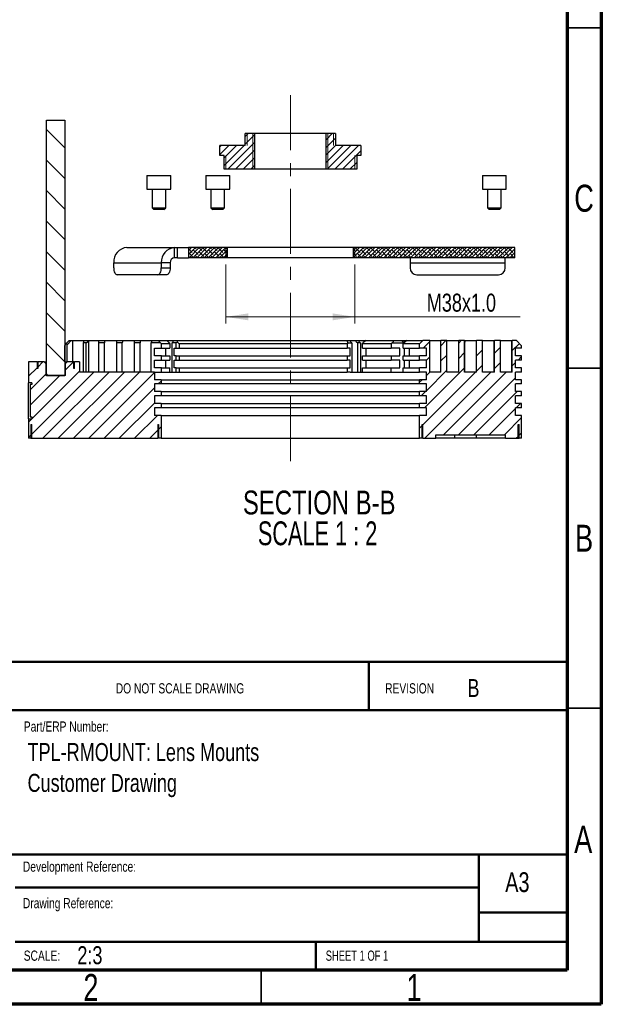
# Model space of a CAD drawing. Header units: millimetres. Extents: x 15 to 415, y 5 to 292.
# Tile 21 of 23: x 329 to 415, y 5 to 150. Entities that reach past the tile are written whole.
import ezdxf

# ---------------------------------------------------------------- set-up
doc = ezdxf.new("R2010")
doc.units = ezdxf.units.MM
doc.linetypes.add('CENTERX2', pattern=[20.32, 12.7, -2.54, 2.54, -2.54])
doc.styles.add('SLDTEXTSTYLE0', font='TXT', dxfattribs={"width": 0.75})
doc.styles.add('SLDTEXTSTYLE1', font='TXT', dxfattribs={"width": 0.6875})
doc.styles.add('SLDTEXTSTYLE3', font='TXT', dxfattribs={"width": 0.681818})
doc.dimstyles.new('SLDDIMSTYLE7', dxfattribs={"dimtxt": 2.645833, "dimasz": 3.302, "dimexe": 0, "dimexo": 0.0625, "dimgap": 0.661458, "dimtad": 1, "dimlfac": 2, "dimrnd": 1e-09, "dimzin": 12, "dimdsep": 46, "dimtxsty": 'SLDTEXTSTYLE0', "dimsah": 1, "dimcen": 0.09, "dimadec": 0, "dimazin": 3, "dimtfac": 1, "dimtofl": 0, "dimtmove": 0, "dimatfit": 3, "dimfxl": 1, "dimfrac": 2, "dimtolj": 1, "dimtzin": 12, "dimarcsym": 0})

# ---------------------------------------------------------------- blocks, each defined once
blk = doc.blocks.new('_D_10')
at = {"color": 7, "linetype": 'Continuous', "lineweight": 0}
for p, q in [((359.78, 113.72), (359.78, 105.03)), ((378.78, 113.72), (378.78, 105.03)), ((359.78, 106.03), (378.78, 106.03)), ((378.78, 106.03), (403.08, 106.03))]:
    blk.add_line(p, q, dxfattribs=at)
at = {"color": 7, "linetype": 'Continuous', "lineweight": 18}
for points in [[(359.78, 106.03), (363.08, 105.52), (363.08, 106.54)], [(378.78, 106.03), (375.48, 106.54), (375.48, 105.52)]]:
    blk.add_solid(points, dxfattribs=at)
at = {"color": 7, "linetype": 'Continuous', "lineweight": 18, "insert": (389.34, 109.44), "char_height": 2.646, "attachment_point": 1, "style": 'SLDTEXTSTYLE0'}
blk.add_mtext('M38x1.0', dxfattribs=at)

msp = doc.modelspace()

# ---------------------------------------------------------------- hatches: boundary and pattern name
at = {"linetype": 'Continuous', "lineweight": 18}
h = msp.add_hatch(dxfattribs=at)
h.set_pattern_fill('ANSI31', angle=90, style=0)
h.paths.add_polyline_path([(333.4207, 134.916), (333.4207, 97.416), (336.1207, 97.416), (336.1207, 134.916)], flags=0)
h = msp.add_hatch(dxfattribs=at)
h.set_pattern_fill('ANSI31', scale=0.25, style=0)
h.paths.add_polyline_path([(358.9041, 129.7219), (359.5291, 129.7219), (359.5291, 127.7219), (364.0291, 127.7219), (364.0291, 132.9719), (362.6541, 132.9719), (362.6541, 131.2219), (358.9041, 131.2219)], flags=0)
h = msp.add_hatch(dxfattribs=at)
h.set_pattern_fill('ANSI31', scale=0.25, style=0)
h.paths.add_polyline_path([(379.029, 129.7219), (379.654, 129.7219), (379.654, 131.2219), (375.904, 131.2219), (375.904, 132.9719), (374.529, 132.9719), (374.529, 127.7219), (379.029, 127.7219)], flags=0)
h = msp.add_hatch(dxfattribs=at)
h.set_pattern_fill('ANSI38', scale=0.125, angle=180, style=0)
h.paths.add_polyline_path([(354.2791, 114.7235), (360.0291, 114.7235), (360.0291, 116.2235), (354.2791, 116.2235)], flags=0)
h = msp.add_hatch(dxfattribs=at)
h.set_pattern_fill('ANSI38', scale=0.125, angle=180, style=0)
h.paths.add_polyline_path([(378.529, 114.7235), (402.2791, 114.7235), (402.2791, 116.2235), (378.529, 116.2235)], flags=0)
h = msp.add_hatch(dxfattribs=at)
h.set_pattern_fill('ANSI31', scale=0.5, style=0)
edge = h.paths.add_edge_path(flags=0)
edge.add_line((402.9291, 88.191), (403.2791, 88.191))
edge.add_line((403.2791, 88.191), (403.2791, 91.541))
edge.add_line((403.2791, 91.541), (402.4041, 91.541))
edge.add_line((402.4041, 91.541), (402.4041, 92.666))
edge.add_line((402.4041, 92.666), (403.2791, 92.666))
edge.add_line((403.2791, 92.666), (403.2791, 93.291))
edge.add_line((403.2791, 93.291), (402.4041, 93.291))
edge.add_line((402.4041, 93.291), (402.4041, 94.416))
edge.add_line((402.4041, 94.416), (403.2791, 94.416))
edge.add_line((403.2791, 94.416), (403.2791, 95.041))
edge.add_line((403.2791, 95.041), (402.4041, 95.041))
edge.add_line((402.4041, 95.041), (402.4041, 96.166))
edge.add_line((402.4041, 96.166), (403.2791, 96.166))
edge.add_line((403.2791, 96.166), (403.2791, 96.791))
edge.add_line((403.2791, 96.791), (402.4041, 96.791))
edge.add_line((402.4041, 96.791), (402.4041, 97.916))
edge.add_line((402.4041, 97.916), (403.2791, 97.916))
edge.add_line((403.2791, 97.916), (403.2791, 98.541))
edge.add_line((403.2791, 98.541), (402.4041, 98.541))
edge.add_line((402.4041, 98.541), (402.4041, 99.666))
edge.add_line((402.4041, 99.666), (403.2791, 99.666))
edge.add_line((403.2791, 99.666), (403.2791, 100.291))
edge.add_line((403.2791, 100.291), (402.4041, 100.291))
edge.add_line((402.4041, 100.291), (402.4041, 101.416))
edge.add_line((402.4041, 101.416), (403.2791, 101.416))
edge.add_line((403.2791, 101.416), (403.2791, 101.791))
edge.add_spline(control_points=[(403.2791, 101.791), (403.0291, 102.041), (402.7791, 102.291), (402.5291, 102.541)], knot_values=[0.0451271, 0.0451271, 0.0451271, 0.0451271, 0.04724842, 0.04724842, 0.04724842, 0.04724842], weights=[1, 1, 1, 1], degree=3, periodic=0)
edge.add_line((402.5291, 102.541), (401.9041, 102.541))
edge.add_line((401.9041, 102.541), (401.9041, 97.916))
edge.add_line((401.9041, 97.916), (400.1541, 97.916))
edge.add_line((400.1541, 97.916), (400.1541, 102.541))
edge.add_line((400.1541, 102.541), (399.2791, 102.541))
edge.add_line((399.2791, 102.541), (399.2791, 97.916))
edge.add_line((399.2791, 97.916), (397.5291, 97.916))
edge.add_line((397.5291, 97.916), (397.5291, 102.541))
edge.add_line((397.5291, 102.541), (396.6541, 102.541))
edge.add_line((396.6541, 102.541), (396.6541, 97.916))
edge.add_line((396.6541, 97.916), (394.9041, 97.916))
edge.add_line((394.9041, 97.916), (394.9041, 102.541))
edge.add_line((394.9041, 102.541), (394.0291, 102.541))
edge.add_line((394.0291, 102.541), (394.0291, 97.916))
edge.add_line((394.0291, 97.916), (392.2791, 97.916))
edge.add_line((392.2791, 97.916), (392.2791, 102.541))
edge.add_line((392.2791, 102.541), (391.4041, 102.541))
edge.add_line((391.4041, 102.541), (391.4041, 97.916))
edge.add_line((391.4041, 97.916), (389.7791, 97.916))
edge.add_line((389.7791, 97.916), (389.7791, 102.541))
edge.add_line((389.7791, 102.541), (388.7791, 102.541))
edge.add_spline(control_points=[(388.7791, 102.541), (388.6124, 102.3743), (388.4457, 102.2077), (388.2791, 102.041)], knot_values=[0.02462062, 0.02462062, 0.02462062, 0.02462062, 0.02603483, 0.02603483, 0.02603483, 0.02603483], weights=[1, 1, 1, 1], degree=3, periodic=0)
edge.add_line((388.2791, 102.041), (388.2791, 101.416))
edge.add_line((388.2791, 101.416), (389.2791, 101.416))
edge.add_line((389.2791, 101.416), (389.2791, 100.291))
edge.add_line((389.2791, 100.291), (388.2791, 100.291))
edge.add_line((388.2791, 100.291), (388.2791, 99.666))
edge.add_line((388.2791, 99.666), (389.2791, 99.666))
edge.add_line((389.2791, 99.666), (389.2791, 98.541))
edge.add_line((389.2791, 98.541), (388.2791, 98.541))
edge.add_line((388.2791, 98.541), (388.2791, 97.916))
edge.add_line((388.2791, 97.916), (389.2791, 97.916))
edge.add_line((389.2791, 97.916), (389.2791, 96.791))
edge.add_line((389.2791, 96.791), (388.2791, 96.791))
edge.add_line((388.2791, 96.791), (388.2791, 96.166))
edge.add_line((388.2791, 96.166), (389.2791, 96.166))
edge.add_line((389.2791, 96.166), (389.2791, 95.041))
edge.add_line((389.2791, 95.041), (388.2791, 95.041))
edge.add_line((388.2791, 95.041), (388.2791, 94.416))
edge.add_line((388.2791, 94.416), (389.2791, 94.416))
edge.add_line((389.2791, 94.416), (389.2791, 93.291))
edge.add_line((389.2791, 93.291), (388.2791, 93.291))
edge.add_line((388.2791, 93.291), (388.2791, 92.666))
edge.add_line((388.2791, 92.666), (389.2791, 92.666))
edge.add_line((389.2791, 92.666), (389.2791, 91.541))
edge.add_line((389.2791, 91.541), (388.2791, 91.541))
edge.add_line((388.2791, 91.541), (388.2791, 88.191))
edge.add_line((388.2791, 88.191), (388.6541, 88.191))
edge.add_line((388.6541, 88.191), (388.6541, 90.191))
edge.add_line((388.6541, 90.191), (388.7541, 90.191))
edge.add_line((388.7541, 90.191), (388.7541, 88.691))
edge.add_line((388.7541, 88.691), (388.7791, 88.691))
edge.add_line((388.7791, 88.691), (388.7791, 88.191))
edge.add_line((388.7791, 88.191), (390.6541, 88.191))
edge.add_line((390.6541, 88.191), (390.6541, 88.691))
edge.add_line((390.6541, 88.691), (400.9041, 88.691))
edge.add_line((400.9041, 88.691), (400.9041, 88.191))
edge.add_line((400.9041, 88.191), (402.7791, 88.191))
edge.add_line((402.7791, 88.191), (402.7791, 90.191))
edge.add_line((402.7791, 90.191), (402.9291, 90.191))
edge.add_line((402.9291, 90.191), (402.9291, 88.191))
h = msp.add_hatch(dxfattribs=at)
h.set_pattern_fill('ANSI31', scale=0.5, style=0)
edge = h.paths.add_edge_path(flags=0)
edge.add_line((331.2791, 91.066), (330.7791, 91.066))
edge.add_line((330.7791, 91.066), (330.7791, 88.191))
edge.add_line((330.7791, 88.191), (331.1291, 88.191))
edge.add_line((331.1291, 88.191), (331.1291, 90.191))
edge.add_line((331.1291, 90.191), (331.2791, 90.191))
edge.add_line((331.2791, 90.191), (331.2791, 88.191))
edge.add_line((331.2791, 88.191), (349.7791, 88.191))
edge.add_line((349.7791, 88.191), (349.7791, 88.691))
edge.add_line((349.7791, 88.691), (349.8041, 88.691))
edge.add_line((349.8041, 88.691), (349.8041, 90.191))
edge.add_line((349.8041, 90.191), (349.9041, 90.191))
edge.add_line((349.9041, 90.191), (349.9041, 88.191))
edge.add_line((349.9041, 88.191), (350.2791, 88.191))
edge.add_line((350.2791, 88.191), (350.2791, 91.541))
edge.add_line((350.2791, 91.541), (349.2791, 91.541))
edge.add_line((349.2791, 91.541), (349.2791, 92.666))
edge.add_line((349.2791, 92.666), (350.2791, 92.666))
edge.add_line((350.2791, 92.666), (350.2791, 93.291))
edge.add_line((350.2791, 93.291), (349.2791, 93.291))
edge.add_line((349.2791, 93.291), (349.2791, 94.416))
edge.add_line((349.2791, 94.416), (350.2791, 94.416))
edge.add_line((350.2791, 94.416), (350.2791, 95.041))
edge.add_line((350.2791, 95.041), (349.2791, 95.041))
edge.add_line((349.2791, 95.041), (349.2791, 96.166))
edge.add_line((349.2791, 96.166), (350.2791, 96.166))
edge.add_line((350.2791, 96.166), (350.2791, 96.791))
edge.add_line((350.2791, 96.791), (349.2791, 96.791))
edge.add_line((349.2791, 96.791), (349.2791, 97.916))
edge.add_line((349.2791, 97.916), (338.2791, 97.916))
edge.add_line((338.2791, 97.916), (338.2791, 99.416))
edge.add_line((338.2791, 99.416), (337.5291, 99.416))
edge.add_line((337.5291, 99.416), (337.5291, 98.416))
edge.add_line((337.5291, 98.416), (337.4291, 98.416))
edge.add_line((337.4291, 98.416), (337.4291, 99.416))
edge.add_line((337.4291, 99.416), (336.4707, 99.416))
edge.add_line((336.4707, 99.416), (336.2207, 99.166))
edge.add_line((336.2207, 99.166), (336.2207, 97.416))
edge.add_line((336.2207, 97.416), (333.3207, 97.416))
edge.add_line((333.3207, 97.416), (333.3207, 99.166))
edge.add_line((333.3207, 99.166), (333.0707, 99.416))
edge.add_line((333.0707, 99.416), (332.1291, 99.416))
edge.add_line((332.1291, 99.416), (332.1291, 98.416))
edge.add_line((332.1291, 98.416), (332.0291, 98.416))
edge.add_line((332.0291, 98.416), (332.0291, 99.416))
edge.add_line((332.0291, 99.416), (330.7791, 99.416))
edge.add_line((330.7791, 99.416), (330.7791, 96.316))
edge.add_line((330.7791, 96.316), (331.2791, 96.316))
edge.add_line((331.2791, 96.316), (331.2791, 96.0659))
edge.add_line((331.2791, 96.0659), (331.0291, 96.0659))
edge.add_line((331.0291, 96.0659), (331.0291, 91.316))
edge.add_line((331.0291, 91.316), (331.2791, 91.316))
edge.add_line((331.2791, 91.316), (331.2791, 91.066))

# ---------------------------------------------------------------- linework, layer by layer
at = {"color": 7, "linetype": 'Continuous', "lineweight": 70}
for p, q in [((415, 292), (415, 5)), ((410, 287), (410, 10)), ((410, 10), (20, 10)), ((415, 5), (15, 5))]:
    msp.add_line(p, q, dxfattribs=at)
at = {"color": 7, "linetype": 'Continuous', "lineweight": 35}
for p, q in [((415, 148.5), (410, 148.5)), ((410, 148.5), (415, 148.5)), ((410, 98.5), (415, 98.5)), ((410, 48.5), (415, 48.5)), ((365, 10), (365, 5))]:
    msp.add_line(p, q, dxfattribs=at)
at = {"color": 7, "linetype": 'CENTERX2', "lineweight": 18, "ltscale": 0.75}
msp.add_line((369.2791, 84.8157), (369.2791, 138.6328), dxfattribs=at)
at = {"color": 7, "linetype": 'Continuous', "lineweight": 25}
for p, q in [((333.4207, 97.416), (333.4207, 134.916)), ((333.4207, 134.916), (336.1207, 134.916)), ((336.1207, 134.916), (336.1207, 97.416)), ((362.6541, 131.2219), (362.6541, 132.9719)), ((364.0291, 132.9719), (362.6541, 132.9719)), ((364.0291, 132.9719), (364.0291, 127.7219)), ((374.529, 132.9719), (364.0291, 132.9719)), ((374.529, 127.7219), (374.529, 132.9719)), ((375.904, 132.9719), (374.529, 132.9719)), ((375.904, 132.9719), (375.904, 131.2219)), ((358.9041, 129.7219), (358.9041, 131.2219)), ((362.6541, 131.2219), (358.9041, 131.2219)), ((379.654, 131.2219), (375.904, 131.2219)), ((379.654, 131.2219), (379.654, 129.7219)), ((359.5291, 129.7219), (358.9041, 129.7219)), ((359.5291, 127.7219), (359.5291, 129.7219)), ((379.029, 129.7219), (379.029, 127.7219)), ((379.654, 129.7219), (379.029, 129.7219)), ((364.0291, 127.7219), (359.5291, 127.7219)), ((374.529, 127.7219), (364.0291, 127.7219)), ((379.029, 127.7219), (374.529, 127.7219)), ((348.1989, 126.8041), (348.1989, 124.8041)), ((348.1989, 126.8041), (348.4175, 126.8041)), ((348.4175, 126.8041), (351.6989, 126.8041)), ((351.6989, 124.8041), (351.6989, 126.8041)), ((356.8592, 126.8041), (356.8592, 124.8041)), ((356.8592, 126.8041), (360.3592, 126.8041)), ((360.3592, 124.8041), (360.3592, 126.8041)), ((397.5291, 126.8041), (397.5291, 124.8041)), ((397.5291, 126.8041), (401.0291, 126.8041)), ((401.0291, 124.8041), (401.0291, 126.8041)), ((348.1989, 124.8041), (348.4175, 124.8041)), ((348.4175, 124.8041), (351.6989, 124.8041)), ((348.9489, 124.8041), (348.9489, 122.0541)), ((350.9489, 122.0541), (350.9489, 124.8041)), ((356.8592, 124.8041), (360.3592, 124.8041)), ((357.6092, 124.8041), (357.6092, 122.0541)), ((359.6092, 122.0541), (359.6092, 124.8041)), ((397.5291, 124.8041), (401.0291, 124.8041)), ((398.2791, 124.8041), (398.2791, 122.0541)), ((400.2791, 122.0541), (400.2791, 124.8041)), ((348.9489, 122.0541), (349.1989, 121.8041)), ((348.9489, 122.0541), (349.0738, 122.0541)), ((349.0738, 122.0541), (350.9489, 122.0541)), ((349.2926, 121.8041), (349.1989, 121.8041)), ((350.6989, 121.8041), (349.2926, 121.8041)), ((350.6989, 121.8041), (350.9489, 122.0541)), ((357.6092, 122.0541), (357.8592, 121.8041)), ((357.6092, 122.0541), (359.6092, 122.0541)), ((359.3592, 121.8041), (357.8592, 121.8041)), ((359.3592, 121.8041), (359.6092, 122.0541)), ((398.2791, 122.0541), (398.5291, 121.8041)), ((398.2791, 122.0541), (400.2791, 122.0541)), ((400.0291, 121.8041), (398.5291, 121.8041)), ((400.0291, 121.8041), (400.2791, 122.0541)), ((345.2503, 116.2235), (352.2503, 116.2235)), ((352.2503, 114.7235), (352.2503, 116.2235)), ((352.2503, 116.2235), (352.6833, 116.2235)), ((352.6833, 114.7235), (352.6833, 116.2235)), ((352.6833, 116.2235), (354.2791, 116.2235)), ((354.2791, 116.2235), (354.2791, 114.7235)), ((360.0291, 116.2235), (354.2791, 116.2235)), ((360.0291, 114.7235), (360.0291, 116.2235)), ((378.529, 116.2235), (360.0291, 116.2235)), ((378.529, 116.2235), (378.529, 114.7235)), ((402.2791, 116.2235), (378.529, 116.2235)), ((402.2791, 114.7235), (402.2791, 116.2235)), ((352.6833, 114.7235), (352.2503, 114.7235)), ((352.6833, 114.7235), (354.2791, 114.7235)), ((360.0291, 114.7235), (354.2791, 114.7235)), ((378.529, 114.7235), (360.0291, 114.7235)), ((402.2791, 114.7235), (378.529, 114.7235)), ((386.8821, 114.7235), (386.8821, 113.9735)), ((400.8821, 113.9735), (400.8821, 114.7235)), ((343.3018, 113.9735), (350.3018, 113.9735)), ((343.3018, 113.2235), (343.3018, 113.9735)), ((350.3018, 113.9735), (350.3018, 113.2235)), ((351.6008, 113.9735), (350.3018, 113.9735)), ((350.3018, 113.2235), (351.6008, 113.2235)), ((351.6008, 113.9735), (351.6008, 113.2235)), ((386.8821, 113.9735), (400.8821, 113.9735)), ((386.8821, 113.9735), (386.8821, 113.2235)), ((400.8821, 113.2235), (400.8821, 113.9735)), ((349.8018, 112.2235), (343.8018, 112.2235)), ((351.1008, 112.2235), (349.8018, 112.2235)), ((387.8821, 112.2235), (399.8821, 112.2235)), ((336.1345, 101.791), (336.3543, 102.1461)), ((336.1345, 99.416), (336.1345, 101.791)), ((336.3543, 102.1461), (336.4459, 101.9374)), ((336.4459, 101.9374), (337.0374, 102.541)), ((336.4459, 99.416), (336.4459, 101.9374)), ((336.7413, 102.541), (337.0374, 102.541)), ((337.0374, 102.541), (337.3035, 102.541)), ((337.3035, 99.416), (337.3035, 102.541)), ((337.3035, 102.541), (338.9802, 102.541)), ((338.885, 102.191), (338.9841, 102.541)), ((339.2754, 102.191), (338.885, 102.191)), ((338.885, 97.916), (338.885, 102.191)), ((338.9841, 102.541), (339.6626, 102.541)), ((339.2754, 102.191), (339.6484, 102.4844)), ((339.2754, 97.916), (339.2754, 102.191)), ((339.6484, 97.916), (339.6484, 102.4844)), ((339.6626, 102.541), (341.0818, 102.541)), ((341.9386, 102.191), (341.0625, 102.191)), ((341.0625, 102.191), (341.0625, 97.916)), ((341.0818, 102.541), (341.9585, 102.541)), ((341.9386, 97.916), (341.9386, 102.191)), ((341.9585, 102.541), (343.7122, 102.541)), ((344.5673, 102.191), (343.691, 102.191)), ((343.691, 102.191), (343.691, 97.916)), ((343.7122, 102.541), (344.5892, 102.541)), ((344.5673, 97.916), (344.5673, 102.191)), ((344.5892, 102.541), (346.3438, 102.541)), ((347.1968, 102.191), (346.3202, 102.191)), ((346.3202, 102.191), (346.3202, 97.916)), ((346.3438, 102.541), (347.2214, 102.541)), ((347.1968, 97.916), (347.1968, 102.191)), ((347.2214, 102.541), (348.8518, 102.541)), ((350.1785, 102.191), (348.8252, 102.191)), ((348.8252, 97.916), (348.8252, 102.191)), ((348.8518, 102.541), (349.8555, 102.541)), ((349.3264, 101.416), (350.3289, 101.416)), ((349.3264, 100.291), (349.3264, 101.416)), ((349.8555, 102.541), (350.1785, 102.191)), ((349.8555, 102.541), (351.0949, 102.541)), ((350.3289, 102.041), (350.1785, 102.191)), ((351.5781, 102.041), (350.3289, 102.041)), ((350.3289, 101.416), (350.3289, 102.041)), ((350.3289, 101.416), (351.5781, 101.416)), ((350.9475, 100.291), (350.9475, 101.416)), ((350.9815, 100.291), (350.9815, 101.416)), ((351.0949, 102.541), (351.4823, 102.191)), ((351.0949, 102.541), (351.2019, 102.541)), ((351.2019, 102.541), (352.1045, 102.541)), ((351.4823, 102.191), (351.5781, 102.041)), ((351.5781, 102.041), (351.5781, 101.416)), ((352.5016, 102.191), (351.8924, 102.191)), ((351.8924, 97.916), (351.8924, 102.191)), ((352.1045, 102.541), (352.669, 102.541)), ((352.1765, 100.291), (352.1765, 101.416)), ((352.1765, 101.416), (352.5016, 101.416)), ((352.665, 102.3106), (352.5016, 102.191)), ((352.5016, 101.416), (352.5016, 102.191)), ((352.5016, 101.416), (352.9353, 101.416)), ((352.665, 102.3106), (352.669, 102.541)), ((352.9353, 102.041), (352.665, 102.3106)), ((352.669, 102.541), (377.5589, 102.541)), ((352.9353, 102.041), (352.9353, 101.416)), ((377.654, 102.041), (352.9353, 102.041)), ((352.9353, 101.416), (377.654, 101.416)), ((377.5589, 102.541), (377.7201, 102.191)), ((377.5589, 102.541), (377.9997, 102.541)), ((377.7201, 102.191), (377.654, 102.041)), ((377.654, 102.041), (377.654, 101.416)), ((378.0948, 101.416), (377.654, 101.416)), ((377.7201, 102.191), (378.3152, 102.191)), ((377.9997, 102.541), (378.814, 102.541)), ((378.0948, 100.291), (378.0948, 101.416)), ((378.3152, 102.191), (378.3152, 97.916)), ((378.814, 102.541), (379.2528, 102.541)), ((379.1294, 102.191), (379.1294, 97.916)), ((379.5677, 102.191), (379.1294, 102.191)), ((379.2528, 102.541), (380.1301, 102.541)), ((379.5677, 102.191), (379.5677, 97.916)), ((379.8613, 102.041), (379.9449, 102.191)), ((384.1093, 102.041), (379.8613, 102.041)), ((379.8613, 101.416), (379.8613, 102.041)), ((379.8613, 101.416), (384.1093, 101.416)), ((380.4287, 102.541), (379.9449, 102.191)), ((380.1301, 102.541), (380.4287, 102.541)), ((380.4183, 100.291), (380.4183, 101.416)), ((380.4287, 102.541), (384.4695, 102.541)), ((384.301, 102.191), (384.1093, 102.041)), ((384.1093, 102.041), (384.1093, 101.416)), ((385.3706, 101.416), (384.1093, 101.416)), ((384.4695, 102.541), (384.301, 102.191)), ((384.301, 102.191), (385.9522, 102.191)), ((384.4695, 102.541), (385.7336, 102.541)), ((385.3706, 100.291), (385.3706, 101.416)), ((385.9701, 102.2155), (385.7336, 102.541)), ((385.7481, 102.541), (386.4309, 102.541)), ((386.0399, 102.3106), (385.8421, 102.041)), ((388.2791, 102.041), (385.8421, 102.041)), ((385.8421, 101.416), (385.8421, 102.041)), ((385.8421, 101.416), (388.2791, 101.416)), ((385.9879, 101.416), (385.9879, 100.291)), ((386.4309, 102.541), (386.0399, 102.3106)), ((386.4309, 102.541), (388.7791, 102.541)), ((386.8096, 100.291), (386.8096, 101.416)), ((388.2791, 102.041), (388.7791, 102.541)), ((388.2791, 101.416), (388.2791, 102.041)), ((389.2791, 101.416), (388.2791, 101.416)), ((389.7791, 102.541), (388.7791, 102.541)), ((389.2791, 100.291), (389.2791, 101.416)), ((389.7791, 97.916), (389.7791, 102.541)), ((389.7791, 102.541), (391.4041, 102.541)), ((391.4041, 97.916), (391.4041, 102.541)), ((392.2791, 102.541), (391.4041, 102.541)), ((392.2791, 97.916), (392.2791, 102.541)), ((392.2791, 102.541), (394.0291, 102.541)), ((394.0291, 97.916), (394.0291, 102.541)), ((394.9041, 102.541), (394.0291, 102.541)), ((394.9041, 97.916), (394.9041, 102.541)), ((394.9041, 102.541), (395.0342, 102.541)), ((394.9054, 102.191), (394.9041, 102.191)), ((394.9054, 102.191), (394.9054, 97.916)), ((395.0342, 102.541), (396.6541, 102.541)), ((396.6541, 97.916), (396.6541, 102.541)), ((397.5291, 102.541), (396.6541, 102.541)), ((397.5291, 97.916), (397.5291, 102.541)), ((397.5291, 102.541), (399.23, 102.541)), ((399.23, 97.916), (399.23, 102.541)), ((399.23, 102.541), (399.2791, 102.541)), ((399.2791, 97.916), (399.2791, 102.541)), ((400.1541, 102.541), (399.2791, 102.541)), ((400.1541, 97.916), (400.1541, 102.541)), ((400.1541, 102.541), (401.8459, 102.541)), ((401.8459, 97.916), (401.8459, 102.541)), ((401.8459, 102.541), (401.9041, 102.541)), ((401.9041, 97.916), (401.9041, 102.541)), ((402.5291, 102.541), (401.9041, 102.541)), ((403.2791, 101.416), (402.4041, 101.416)), ((402.4041, 100.291), (402.4041, 101.416)), ((403.2791, 101.791), (402.5291, 102.541)), ((403.2791, 101.416), (403.2791, 101.791)), ((350.3289, 100.291), (349.3264, 100.291)), ((350.3289, 99.666), (350.3289, 100.291)), ((350.3289, 100.291), (351.5781, 100.291)), ((351.5781, 100.291), (351.5781, 99.666)), ((352.5016, 100.291), (352.1765, 100.291)), ((352.5016, 99.666), (352.5016, 100.291)), ((352.5016, 100.291), (352.9353, 100.291)), ((352.9353, 100.291), (352.9353, 99.666)), ((352.9353, 100.291), (377.654, 100.291)), ((377.654, 100.291), (377.654, 99.666)), ((377.654, 100.291), (378.0948, 100.291)), ((379.8613, 99.666), (379.8613, 100.291)), ((379.8613, 100.291), (384.1093, 100.291)), ((384.1093, 100.291), (384.1093, 99.666)), ((384.1093, 100.291), (385.3706, 100.291)), ((385.8421, 99.666), (385.8421, 100.291)), ((385.8421, 100.291), (388.2791, 100.291)), ((388.2791, 99.666), (388.2791, 100.291)), ((389.2791, 100.291), (388.2791, 100.291)), ((403.2791, 100.291), (402.4041, 100.291)), ((403.2791, 99.666), (403.2791, 100.291)), ((330.7791, 99.416), (330.7791, 96.316)), ((332.0291, 99.416), (330.7791, 99.416)), ((332.0291, 99.416), (332.0291, 98.416)), ((332.0291, 99.416), (332.1291, 99.416)), ((332.1291, 98.416), (332.0291, 98.416)), ((332.1291, 99.416), (332.1291, 98.416)), ((333.0707, 99.416), (332.1291, 99.416)), ((333.0707, 99.416), (333.3207, 99.166)), ((333.0707, 99.416), (333.4207, 99.416)), ((333.3207, 99.166), (333.3207, 97.416)), ((333.4207, 99.166), (333.3207, 99.166)), ((336.2207, 99.166), (336.1207, 99.166)), ((336.1345, 99.416), (336.4707, 99.416)), ((336.2207, 99.166), (336.4707, 99.416)), ((336.2207, 97.416), (336.2207, 99.166)), ((337.4291, 99.416), (336.4707, 99.416)), ((337.4291, 98.416), (337.4291, 99.416)), ((337.4291, 99.416), (337.5291, 99.416)), ((337.5291, 98.416), (337.4291, 98.416)), ((337.5291, 98.416), (337.5291, 99.416)), ((338.2791, 99.416), (337.5291, 99.416)), ((338.2791, 99.416), (338.2791, 97.916)), ((349.3264, 99.666), (350.3289, 99.666)), ((349.3264, 98.541), (349.3264, 99.666)), ((350.3289, 98.541), (349.3264, 98.541)), ((350.3289, 99.666), (351.5781, 99.666)), ((350.3289, 97.916), (350.3289, 98.541)), ((350.3289, 98.541), (351.5781, 98.541)), ((350.9475, 98.541), (350.9475, 99.666)), ((350.9815, 98.541), (350.9815, 99.666)), ((351.5781, 97.916), (351.5781, 98.541)), ((352.1765, 98.541), (352.1765, 99.666)), ((352.1765, 99.666), (352.5016, 99.666)), ((352.5016, 98.541), (352.1765, 98.541)), ((352.5016, 99.666), (352.9353, 99.666)), ((352.5016, 97.916), (352.5016, 98.541)), ((352.5016, 98.541), (352.9353, 98.541)), ((352.9353, 99.666), (377.654, 99.666)), ((352.9353, 98.541), (352.9353, 97.916)), ((352.9353, 98.541), (377.654, 98.541)), ((378.0948, 99.666), (377.654, 99.666)), ((377.654, 98.541), (377.654, 97.916)), ((377.654, 98.541), (378.0948, 98.541)), ((378.0948, 98.541), (378.0948, 99.666)), ((379.8613, 99.666), (384.1093, 99.666)), ((379.8613, 97.916), (379.8613, 98.541)), ((379.8613, 98.541), (384.1093, 98.541)), ((380.4183, 98.541), (380.4183, 99.666)), ((385.3706, 99.666), (384.1093, 99.666)), ((384.1093, 97.916), (384.1093, 98.541)), ((384.1093, 98.541), (385.3706, 98.541)), ((385.3706, 98.541), (385.3706, 99.666)), ((385.8421, 99.666), (388.2791, 99.666)), ((385.8421, 97.916), (385.8421, 98.541)), ((385.8421, 98.541), (388.2791, 98.541)), ((385.9879, 99.666), (385.9879, 98.541)), ((386.8096, 98.541), (386.8096, 99.666)), ((389.2791, 99.666), (388.2791, 99.666)), ((388.2791, 97.916), (388.2791, 98.541)), ((389.2791, 98.541), (388.2791, 98.541)), ((389.2791, 98.541), (389.2791, 99.666)), ((403.2791, 99.666), (402.4041, 99.666)), ((402.4041, 98.541), (402.4041, 99.666)), ((403.2791, 98.541), (402.4041, 98.541)), ((403.2791, 97.916), (403.2791, 98.541)), ((336.2207, 97.416), (333.3207, 97.416)), ((333.4207, 97.416), (336.1207, 97.416)), ((349.2791, 97.916), (338.2791, 97.916)), ((349.2791, 97.916), (349.2791, 96.791)), ((349.2791, 97.916), (349.3264, 97.916)), ((349.3264, 97.916), (350.3289, 97.916)), ((350.3289, 97.916), (351.5781, 97.916)), ((351.5781, 97.916), (352.1765, 97.916)), ((352.1765, 97.916), (352.5016, 97.916)), ((352.5016, 97.916), (352.9353, 97.916)), ((352.9353, 97.916), (377.654, 97.916)), ((378.0948, 97.916), (377.654, 97.916)), ((378.0948, 97.916), (379.8613, 97.916)), ((379.8613, 97.916), (384.1093, 97.916)), ((384.1093, 97.916), (385.3706, 97.916)), ((385.3706, 97.916), (385.8421, 97.916)), ((385.8421, 97.916), (388.2791, 97.916)), ((389.2791, 97.916), (388.2791, 97.916)), ((389.2791, 96.791), (389.2791, 97.916)), ((391.4041, 97.916), (389.7791, 97.916)), ((394.0291, 97.916), (392.2791, 97.916)), ((396.6541, 97.916), (394.9041, 97.916)), ((399.2791, 97.916), (397.5291, 97.916)), ((401.9041, 97.916), (400.1541, 97.916)), ((403.2791, 97.916), (402.4041, 97.916)), ((402.4041, 96.791), (402.4041, 97.916)), ((331.2791, 96.316), (330.7791, 96.316)), ((330.7791, 94.3778), (330.7791, 96.316)), ((331.0291, 96.0659), (331.0291, 91.316)), ((331.2791, 96.0659), (331.0291, 96.0659)), ((331.2791, 96.316), (331.2791, 96.0659)), ((350.2791, 96.791), (349.2791, 96.791)), ((350.2791, 96.166), (349.2791, 96.166)), ((349.2791, 96.166), (349.2791, 95.041)), ((350.2791, 96.791), (350.2791, 96.166)), ((350.2791, 96.791), (388.2791, 96.791)), ((388.2791, 96.166), (350.2791, 96.166)), ((388.2791, 96.166), (388.2791, 96.791)), ((389.2791, 96.791), (388.2791, 96.791)), ((389.2791, 96.166), (388.2791, 96.166)), ((389.2791, 95.041), (389.2791, 96.166)), ((403.2791, 96.791), (402.4041, 96.791)), ((403.2791, 96.166), (402.4041, 96.166)), ((402.4041, 95.041), (402.4041, 96.166)), ((403.2791, 96.166), (403.2791, 96.791)), ((350.2791, 95.041), (349.2791, 95.041)), ((350.2791, 94.416), (349.2791, 94.416)), ((349.2791, 94.416), (349.2791, 93.291)), ((350.2791, 95.041), (350.2791, 94.416)), ((350.2791, 95.041), (388.2791, 95.041)), ((388.2791, 94.416), (350.2791, 94.416)), ((388.2791, 94.416), (388.2791, 95.041)), ((389.2791, 95.041), (388.2791, 95.041)), ((389.2791, 94.416), (388.2791, 94.416)), ((389.2791, 93.291), (389.2791, 94.416)), ((403.2791, 95.041), (402.4041, 95.041)), ((403.2791, 94.416), (402.4041, 94.416)), ((402.4041, 93.291), (402.4041, 94.416)), ((403.2791, 94.416), (403.2791, 95.041)), ((330.7791, 91.066), (330.7791, 93.0041)), ((350.2791, 93.291), (349.2791, 93.291)), ((350.2791, 92.666), (349.2791, 92.666)), ((349.2791, 92.666), (349.2791, 91.541)), ((350.2791, 93.291), (350.2791, 92.666)), ((350.2791, 93.291), (388.2791, 93.291)), ((388.2791, 92.666), (350.2791, 92.666)), ((388.2791, 92.666), (388.2791, 93.291)), ((389.2791, 93.291), (388.2791, 93.291)), ((389.2791, 92.666), (388.2791, 92.666)), ((389.2791, 91.541), (389.2791, 92.666)), ((403.2791, 93.291), (402.4041, 93.291)), ((403.2791, 92.666), (402.4041, 92.666)), ((402.4041, 91.541), (402.4041, 92.666)), ((403.2791, 92.666), (403.2791, 93.291)), ((331.0291, 91.316), (331.2791, 91.316)), ((331.2791, 91.316), (331.2791, 91.066)), ((350.2791, 91.541), (349.2791, 91.541)), ((350.2791, 91.541), (350.2791, 88.191)), ((350.2791, 91.541), (388.2791, 91.541)), ((388.2791, 88.191), (388.2791, 91.541)), ((389.2791, 91.541), (388.2791, 91.541)), ((403.2791, 91.541), (402.4041, 91.541)), ((403.2791, 88.191), (403.2791, 91.541)), ((330.7791, 91.066), (330.7791, 88.191)), ((330.7791, 91.066), (331.2791, 91.066)), ((331.1291, 90.191), (331.2791, 90.191)), ((331.1291, 90.191), (331.1291, 88.191)), ((331.2791, 88.191), (331.2791, 90.191)), ((349.8041, 90.191), (349.9041, 90.191)), ((349.8041, 90.191), (349.8041, 88.691)), ((349.9041, 90.191), (349.9041, 88.191)), ((388.6541, 88.191), (388.6541, 90.191)), ((388.6541, 90.191), (388.7541, 90.191)), ((388.7541, 88.691), (388.7541, 90.191)), ((402.7791, 90.191), (402.9291, 90.191)), ((402.7791, 88.191), (402.7791, 90.191)), ((402.9291, 88.191), (402.9291, 90.191)), ((349.7791, 88.691), (349.8041, 88.691)), ((349.7791, 88.691), (349.7791, 88.191)), ((349.9041, 88.691), (349.8041, 88.691)), ((388.7541, 88.691), (388.6541, 88.691)), ((388.7541, 88.691), (388.7791, 88.691)), ((388.7791, 88.191), (388.7791, 88.691)), ((390.6541, 88.691), (400.9041, 88.691)), ((390.6541, 88.191), (390.6541, 88.691)), ((393.4087, 88.691), (393.4087, 88.191)), ((396.6295, 88.191), (396.6295, 88.691)), ((400.8513, 88.691), (400.8513, 88.191)), ((400.9041, 88.191), (400.9041, 88.691)), ((331.1291, 88.191), (330.7791, 88.191)), ((331.1291, 88.191), (331.2791, 88.191)), ((331.2791, 88.191), (349.7791, 88.191)), ((349.9041, 88.191), (349.7791, 88.191)), ((350.2791, 88.191), (349.9041, 88.191)), ((350.2791, 88.191), (388.2791, 88.191)), ((388.6541, 88.191), (388.2791, 88.191)), ((388.7791, 88.191), (388.6541, 88.191)), ((388.7791, 88.191), (390.6541, 88.191)), ((393.4087, 88.191), (390.6541, 88.191)), ((396.6295, 88.191), (393.4087, 88.191)), ((400.8513, 88.191), (396.6295, 88.191)), ((400.9041, 88.191), (400.8513, 88.191)), ((400.9041, 88.191), (402.7791, 88.191)), ((402.7791, 88.191), (402.9291, 88.191)), ((403.2791, 88.191), (402.9291, 88.191))]:
    msp.add_line(p, q, dxfattribs=at)
at = {"color": 7, "linetype": 'Continuous', "lineweight": 18}
for p, q in [((362.9291, 132.9719), (362.9291, 131.2219)), ((363.7791, 132.9719), (363.7791, 127.7219)), ((374.7791, 132.9719), (374.7791, 127.7219)), ((375.6291, 132.9719), (375.6291, 131.2219)), ((359.7791, 127.7219), (359.7791, 129.7219)), ((378.7791, 127.7219), (378.7791, 129.7219)), ((359.7791, 114.7235), (359.7791, 116.2235)), ((378.7791, 114.7235), (378.7791, 116.2235))]:
    msp.add_line(p, q, dxfattribs=at)
at = {"color": 7, "linetype": 'Continuous', "lineweight": 50}
for p, q in [((230, 55.3421), (410, 55.3421)), ((380.8, 48.25), (380.8, 55.3421)), ((410, 48.25), (230, 48.25)), ((284.6, 27), (410, 27)), ((397, 14.25), (397, 27)), ((397, 22.1821), (328.8, 22.1821)), ((410, 18.5), (397, 18.5)), ((410, 14.1983), (328.8, 14.1983)), ((373, 10), (373, 14.25))]:
    msp.add_line(p, q, dxfattribs=at)
at = {"color": 7, "linetype": 'Continuous', "lineweight": 25, "flags": 128}
for points in [[(343.3018, 113.2235), (343.3114, 113.0284), (343.3398, 112.8409), (343.386, 112.668), (343.4482, 112.5164), (343.524, 112.3921), (343.6104, 112.2997), (343.7042, 112.2428), (343.8018, 112.2235)], [(349.8018, 112.2235), (349.8993, 112.2428), (349.9931, 112.2997), (350.0795, 112.3921), (350.1553, 112.5164), (350.2175, 112.668), (350.2637, 112.8409), (350.2921, 113.0284), (350.3018, 113.2235)], [(351.6008, 113.2235), (351.5912, 113.0284), (351.5627, 112.8409), (351.5165, 112.668), (351.4543, 112.5164), (351.3786, 112.3921), (351.2921, 112.2997), (351.1983, 112.2428), (351.1008, 112.2235)], [(336.7413, 102.541), (336.5478, 102.3435), (336.3543, 102.1461)]]:
    msp.add_lwpolyline(points, dxfattribs=at)
at = {"color": 7, "linetype": 'Continuous', "lineweight": 25}
for centre, radius, start, end in [((345.406, 114.1199), 2.1094, 94.233314, 183.979897), ((352.4194, 114.1084), 2.1219, 94.569588, 183.643622), ((352.3044, 114.0204), 0.7052, 94.40195, 183.811261), ((387.8821, 113.2235), 1, 180, 270), ((399.8821, 113.2235), 1, 270, 0), ((369.2791, 100.816), 28.25, 176.49923, 177.210165), ((369.2791, 100.816), 27.375, 176.387187, 177.120918), ((369.2791, 100.816), 25.625, 176.140097, 176.924115), ((369.2791, 100.816), 24.75, 176.003418, 176.815261), ((369.2791, 100.816), 23, 175.698778, 176.572665), ((369.2791, 100.816), 22.125, 175.528333, 176.436949), ((369.2791, 100.816), 20.5, 175.173062, 176.154103), ((369.2791, 111.818), 27.375, 339.410431, 340.190992)]:
    msp.add_arc(centre, radius, start, end, dxfattribs=at)
for centre, major_axis, ratio, start_param, end_param in [((369.2791, 125.7988), (28.9778, 28.9778), 0.26794919, 2.71972469, 2.72271363), ((369.2791, 111.818), (21.3711, 21.3711), 0.26794919, 2.26526922, 2.26834784), ((369.2791, 111.818), (19.8015, 19.8015), 0.26794919, 2.30220352, 2.32144443), ((369.2791, 102.191), (-19.9684, 19.9684), 0.23228511, 4.48415137, 4.50122538), ((369.2791, 100.816), (-21.3711, 21.3711), 0.26794919, 4.51277656, 4.5286349), ((369.2791, 100.816), (-22.2163, 22.2163), 0.26794919, 4.51040787, 4.52566008), ((369.2791, 100.816), (-23.9067, 23.9067), 0.26794919, 4.51503972, 4.52034311)]:
    msp.add_ellipse(centre, major_axis=major_axis, ratio=ratio, start_param=start_param, end_param=end_param, dxfattribs=at)
msp.add_open_spline([(330.7791, 93.0041), (330.7794, 93.1463), (330.78, 93.4348), (330.7801, 93.902), (330.7794, 94.2132), (330.7791, 94.3778)], degree=3, knots=[0, 0, 0, 0, 0.31407923, 0.63726627, 1, 1, 1, 1], dxfattribs=at)

# ---------------------------------------------------------------- texts
at = {"color": 7, "linetype": 'Continuous', "lineweight": 0}
for s, insert, char_height, attachment_point, style in [('C', (412.4587, 125.4511), 3.9688, 2, 'SLDTEXTSTYLE0'), ('SECTION B-B', (373.5215, 80.4954), 3.5, 2, 'SLDTEXTSTYLE0'), ('SCALE 1 : 2', (373.2809, 75.9697), 3.5, 2, 'SLDTEXTSTYLE3'), ('B', (412.4706, 75.4793), 3.9688, 2, 'SLDTEXTSTYLE0'), ('DO NOT SCALE DRAWING', (343.608, 52.1857), 1.5, 1, 'SLDTEXTSTYLE0'), ('REVISION', (383.2223, 52.1857), 1.5, 1, 'SLDTEXTSTYLE0'), ('B', (395.3166, 52.8043), 2.6458, 1, 'SLDTEXTSTYLE0'), ('Part/ERP Number:', (330.0902, 46.5762), 1.5, 1, 'SLDTEXTSTYLE0'), ('TPL-RMOUNT: Lens Mounts', (330.6369, 43.3944), 2.645833, 1, 'SLDTEXTSTYLE0'), ('Customer Drawing', (330.6369, 38.8666), 2.645833, 1, 'SLDTEXTSTYLE0'), ('A', (412.3397, 31.2293), 3.9688, 2, 'SLDTEXTSTYLE0'), ('Development Reference:', (329.953, 25.9861), 1.5, 1, 'SLDTEXTSTYLE0'), ('A3', (400.8712, 24.4064), 2.91042, 1, 'SLDTEXTSTYLE0'), ('Drawing Reference:', (329.953, 20.6177), 1.5, 1, 'SLDTEXTSTYLE0'), ('2:3', (337.9584, 13.5395), 2.64583, 1, 'SLDTEXTSTYLE0'), ('SCALE:', (330.074, 12.9001), 1.5, 1, 'SLDTEXTSTYLE0'), ('SHEET 1 OF 1', (374.4783, 12.9001), 1.5, 1, 'SLDTEXTSTYLE1'), ('2', (339.96, 9.4511), 3.9688, 2, 'SLDTEXTSTYLE0'), ('1', (387.46, 9.4511), 3.9688, 2, 'SLDTEXTSTYLE0')]:
    msp.add_mtext(s, dxfattribs=dict(at, insert=insert, char_height=char_height, attachment_point=attachment_point, style=style))

# ---------------------------------------------------------------- dimensions: what is measured, and where the dimension line sits
at = {"color": 7, "linetype": 'Continuous', "lineweight": 18}
dim = msp.add_linear_dim(base=(378.7791, 106.0275), p1=(359.7791, 114.7235), p2=(378.7791, 114.7235), text='M38x1.0', dimstyle='SLDDIMSTYLE7', dxfattribs=at)
dim.commit()
dim.dimension.update_dxf_attribs({"geometry": '_D_10', "text_midpoint": (396.21, 106.0275), "dimtype": 160})

doc.saveas('drawing.dxf')
